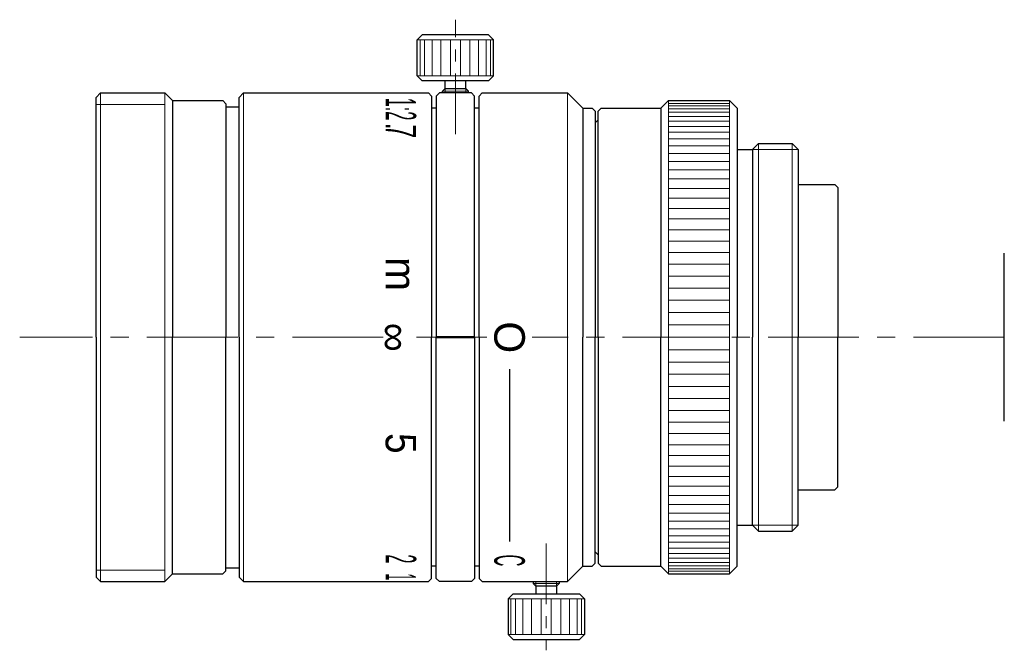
# Model space of a CAD drawing. Header units: millimetres. Extents: x 163.3 to 227.8, y -161.9 to -120.6.
import ezdxf
from ezdxf.enums import TextEntityAlignment as Align

# ---------------------------------------------------------------- set-up
doc = ezdxf.new("R2010")
doc.units = ezdxf.units.MM
doc.header["$LTSCALE"] = 0.25
doc.linetypes.add('CENTER', pattern=[50.8, 31.75, -6.35, 6.35, -6.35])
doc.layers.add('00_補助線', color=252, linetype='Continuous', lineweight=0, plot=False)
for name, color, linetype, lineweight in [('01_外形線', 7, 'Continuous', 30), ('01_太線', 7, 'Continuous', 30), ('02_中線', 7, 'Continuous', 20), ('03_細線', 7, 'Continuous', 9), ('04_中心線', 1, 'CENTER', 20), ('06_面取線', 7, 'Continuous', 9), ('09_文字', 2, 'Continuous', 20)]:
    doc.layers.add(name, color=color, linetype=linetype, lineweight=lineweight)
doc.styles.add('VS Standard', font='txt', dxfattribs={"height": 3})

msp = doc.modelspace()

# ---------------------------------------------------------------- linework, layer by layer
at = {"layer": '00_補助線'}
for p, q in [((168.344, -126.103), (172.844, -126.103)), ((168.344, -156.603), (172.844, -156.603))]:
    msp.add_line(p, q, dxfattribs=at)
at = {"layer": '01_外形線'}
for p, q in [((189.712, -121.553), (189.387, -121.878)), ((189.387, -124.228), (189.387, -121.878)), ((194.062, -121.553), (189.712, -121.553)), ((194.387, -121.878), (194.062, -121.553)), ((194.387, -124.228), (194.387, -121.878)), ((189.712, -124.553), (189.387, -124.228)), ((194.062, -124.553), (194.387, -124.228)), ((194.062, -124.553), (189.712, -124.553)), ((191.037, -125.228), (191.212, -125.053)), ((191.212, -125.053), (191.212, -124.553)), ((191.212, -125.053), (192.562, -125.053)), ((192.562, -125.053), (192.562, -124.553)), ((192.737, -125.228), (192.562, -125.053)), ((177.717, -125.653), (178.017, -125.353)), ((177.717, -141.353), (177.717, -125.653)), ((178.017, -125.353), (190.117, -125.353)), ((190.117, -125.353), (190.317, -125.553)), ((190.317, -125.553), (190.317, -141.353)), ((190.637, -125.553), (190.837, -125.353)), ((190.637, -125.553), (190.637, -141.353)), ((192.937, -125.353), (190.837, -125.353)), ((191.037, -125.353), (191.037, -125.228)), ((192.737, -125.353), (192.737, -125.228)), ((193.137, -125.553), (192.937, -125.353)), ((193.137, -141.353), (193.137, -125.553)), ((193.437, -125.553), (193.637, -125.353)), ((193.437, -141.353), (193.437, -125.553)), ((193.637, -125.353), (199.237, -125.353)), ((200.237, -126.353), (199.237, -125.353)), ((173.344, -125.853), (173.344, -141.353)), ((190.637, -126.353), (190.317, -126.353)), ((193.437, -126.353), (193.137, -126.353)), ((200.237, -126.353), (200.237, -126.353)), ((200.237, -126.353), (200.837, -126.353)), ((200.237, -126.353), (200.237, -141.353)), ((201.037, -126.553), (200.837, -126.353)), ((201.237, -126.553), (201.437, -126.353)), ((201.437, -126.353), (205.347, -126.353)), ((205.347, -126.353), (205.847, -125.853)), ((205.347, -126.353), (205.347, -126.353)), ((205.347, -126.353), (205.347, -141.353)), ((205.847, -125.853), (209.847, -125.853)), ((210.347, -126.353), (209.847, -125.853)), ((210.347, -126.353), (210.347, -141.353)), ((201.037, -126.553), (201.037, -141.353)), ((201.237, -141.353), (201.237, -126.553)), ((201.037, -127.303), (201.237, -127.103)), ((201.237, -127.103), (201.237, -127.103)), ((211.347, -129.05), (211.744, -128.653)), ((211.744, -128.653), (213.95, -128.653)), ((214.347, -129.05), (213.95, -128.653)), ((210.347, -129.05), (211.347, -129.05)), ((211.347, -129.05), (211.347, -141.353)), ((214.347, -129.05), (214.347, -141.353)), ((214.347, -131.353), (216.737, -131.353)), ((216.937, -131.553), (216.737, -131.353)), ((216.937, -131.553), (216.937, -141.353)), ((173.344, -156.853), (173.344, -141.353)), ((177.717, -141.353), (177.717, -157.053)), ((190.317, -157.153), (190.317, -141.353)), ((190.637, -157.153), (190.637, -141.353)), ((193.137, -141.353), (193.137, -157.153)), ((193.437, -141.353), (193.437, -157.153)), ((200.237, -156.353), (200.237, -141.353)), ((201.037, -156.153), (201.037, -141.353)), ((201.237, -141.353), (201.237, -156.153)), ((205.347, -156.353), (205.347, -141.353)), ((210.347, -156.353), (210.347, -141.353)), ((211.347, -153.657), (211.347, -141.353)), ((214.347, -153.657), (214.347, -141.353)), ((216.937, -151.153), (216.937, -141.353)), ((195.437, -143.446), (195.437, -154.737)), ((214.347, -151.353), (216.737, -151.353)), ((216.937, -151.153), (216.737, -151.353)), ((210.347, -153.657), (211.347, -153.657)), ((211.347, -153.657), (211.744, -154.053)), ((211.744, -154.053), (213.95, -154.053)), ((214.347, -153.657), (213.95, -154.053)), ((201.037, -155.403), (201.237, -155.603)), ((201.237, -155.603), (201.237, -155.603)), ((190.637, -156.353), (190.317, -156.353)), ((193.437, -156.353), (193.137, -156.353)), ((200.237, -156.353), (199.237, -157.353)), ((200.237, -156.353), (200.237, -156.353)), ((200.237, -156.353), (200.837, -156.353)), ((201.037, -156.153), (200.837, -156.353)), ((201.237, -156.153), (201.437, -156.353)), ((201.437, -156.353), (205.347, -156.353)), ((205.347, -156.353), (205.347, -156.353)), ((205.347, -156.353), (205.847, -156.853)), ((210.347, -156.353), (209.847, -156.853)), ((177.717, -157.053), (178.017, -157.353)), ((178.017, -157.353), (190.117, -157.353)), ((190.117, -157.353), (190.317, -157.153)), ((190.637, -157.153), (190.837, -157.353)), ((192.937, -157.353), (190.837, -157.353)), ((193.137, -157.153), (192.937, -157.353)), ((193.437, -157.153), (193.637, -157.353)), ((193.637, -157.353), (199.237, -157.353)), ((196.987, -157.353), (196.987, -157.478)), ((198.687, -157.353), (198.687, -157.478)), ((205.847, -156.853), (209.847, -156.853)), ((196.987, -157.478), (197.162, -157.653)), ((198.512, -157.653), (197.162, -157.653)), ((197.162, -157.653), (197.162, -158.153)), ((198.687, -157.478), (198.512, -157.653)), ((198.512, -157.653), (198.512, -158.153)), ((195.662, -158.153), (195.337, -158.478)), ((195.337, -158.478), (195.337, -160.828)), ((195.662, -158.153), (200.012, -158.153)), ((200.012, -158.153), (200.337, -158.478)), ((200.337, -158.478), (200.337, -160.828)), ((195.337, -160.828), (195.662, -161.153)), ((195.662, -161.153), (200.012, -161.153)), ((200.012, -161.153), (200.337, -160.828))]:
    msp.add_line(p, q, dxfattribs=at)
at = {"layer": '01_太線'}
for p, q in [((168.344, -125.653), (168.644, -125.353)), ((168.344, -141.353), (168.344, -125.653)), ((168.644, -125.353), (172.844, -125.353)), ((173.344, -125.853), (172.844, -125.353)), ((173.344, -125.853), (173.344, -125.853)), ((173.344, -125.853), (176.644, -125.853)), ((176.844, -126.053), (176.644, -125.853)), ((176.844, -126.053), (176.844, -141.353)), ((176.844, -126.253), (177.717, -126.253)), ((227.847, -146.853), (227.847, -135.853)), ((168.344, -141.353), (168.344, -157.053)), ((176.844, -156.653), (176.844, -141.353)), ((176.844, -156.653), (176.644, -156.853)), ((176.844, -156.453), (177.717, -156.453)), ((168.344, -157.053), (168.644, -157.353)), ((168.644, -157.353), (172.844, -157.353)), ((173.344, -156.853), (172.844, -157.353)), ((173.344, -156.853), (173.344, -156.853)), ((173.344, -156.853), (176.644, -156.853))]:
    msp.add_line(p, q, dxfattribs=at)
at = {"layer": '01_太線', "lineweight": 50}
msp.add_line((190.637, -141.353), (193.137, -141.353), dxfattribs=at)
at = {"layer": '02_中線'}
for p, q in [((191.212, -125.353), (191.212, -125.053)), ((192.562, -125.353), (192.562, -125.053)), ((211.347, -129.05), (214.347, -129.05)), ((211.347, -153.657), (214.347, -153.657)), ((197.162, -157.353), (197.162, -157.653)), ((198.512, -157.353), (198.512, -157.653))]:
    msp.add_line(p, q, dxfattribs=at)
at = {"layer": '03_細線'}
for p, q in [((205.847, -126.044), (209.847, -126.044)), ((205.847, -126.192), (209.847, -126.192)), ((205.847, -126.382), (209.847, -126.382)), ((205.847, -126.612), (209.847, -126.612)), ((205.847, -126.883), (209.847, -126.883)), ((205.847, -127.194), (209.847, -127.194)), ((205.847, -127.543), (209.847, -127.543)), ((205.847, -127.93), (209.847, -127.93)), ((205.847, -128.354), (209.847, -128.354)), ((205.847, -128.814), (209.847, -128.814)), ((205.847, -129.308), (209.847, -129.308)), ((205.847, -129.835), (209.847, -129.835)), ((205.847, -130.393), (209.847, -130.393)), ((205.847, -130.982), (209.847, -130.982)), ((205.847, -131.599), (209.847, -131.599)), ((205.847, -132.243), (209.847, -132.243)), ((205.847, -132.912), (209.847, -132.912)), ((205.847, -133.603), (209.847, -133.603)), ((205.847, -134.317), (209.847, -134.317)), ((205.847, -135.049), (209.847, -135.049)), ((205.847, -135.799), (209.847, -135.799)), ((205.847, -136.564), (209.847, -136.564)), ((205.847, -137.342), (209.847, -137.342)), ((205.847, -138.131), (209.847, -138.131)), ((205.847, -138.929), (209.847, -138.929)), ((205.847, -139.733), (209.847, -139.733)), ((205.847, -140.542), (209.847, -140.542)), ((205.847, -141.353), (209.847, -141.353)), ((205.847, -142.165), (209.847, -142.165)), ((205.847, -142.974), (209.847, -142.974)), ((205.847, -143.778), (209.847, -143.778)), ((205.847, -144.576), (209.847, -144.576)), ((205.847, -145.365), (209.847, -145.365)), ((205.847, -146.143), (209.847, -146.143)), ((205.847, -146.908), (209.847, -146.908)), ((205.847, -147.658), (209.847, -147.658)), ((205.847, -148.39), (209.847, -148.39)), ((205.847, -149.103), (209.847, -149.103)), ((205.847, -149.795), (209.847, -149.795)), ((205.847, -150.464), (209.847, -150.464)), ((205.847, -151.108), (209.847, -151.108)), ((205.847, -151.725), (209.847, -151.725)), ((205.847, -152.314), (209.847, -152.314)), ((205.847, -152.872), (209.847, -152.872)), ((205.847, -153.399), (209.847, -153.399)), ((205.847, -153.893), (209.847, -153.893)), ((205.847, -154.353), (209.847, -154.353)), ((205.847, -154.777), (209.847, -154.777)), ((205.847, -155.164), (209.847, -155.164)), ((205.847, -155.513), (209.847, -155.513)), ((205.847, -155.824), (209.847, -155.824)), ((205.847, -156.095), (209.847, -156.095)), ((205.847, -156.325), (209.847, -156.325)), ((205.847, -156.515), (209.847, -156.515)), ((205.847, -156.663), (209.847, -156.663))]:
    msp.add_line(p, q, dxfattribs=at)
at = {"layer": '04_中心線', "ltscale": 0.5}
for p, q in [((191.887, -128.053), (191.887, -120.553)), ((197.837, -154.853), (197.837, -161.853))]:
    msp.add_line(p, q, dxfattribs=at)
at = {"layer": '04_中心線', "ltscale": 0.75}
for p, q in [((187.16, -141.353), (163.344, -141.353)), ((227.847, -141.353), (196.912, -141.353))]:
    msp.add_line(p, q, dxfattribs=at)
at = {"layer": '04_中心線'}
msp.add_line((193.942, -141.353), (189.343, -141.353), dxfattribs=at)
at = {"layer": '06_面取線'}
for p, q in [((189.387, -121.878), (194.387, -121.878)), ((189.577, -121.878), (189.577, -124.228)), ((189.869, -121.878), (189.869, -124.228)), ((190.365, -121.878), (190.365, -124.228)), ((190.93, -121.878), (190.93, -124.228)), ((191.561, -121.878), (191.561, -124.228)), ((192.213, -121.878), (192.213, -124.228)), ((192.844, -121.878), (192.844, -124.228)), ((193.409, -121.878), (193.409, -124.228)), ((193.905, -121.878), (193.905, -124.228)), ((194.197, -121.878), (194.197, -124.228)), ((194.387, -124.228), (189.387, -124.228)), ((168.644, -125.353), (168.644, -157.353)), ((172.844, -125.353), (172.844, -141.353)), ((178.017, -125.353), (178.017, -141.353)), ((191.037, -125.228), (192.737, -125.228)), ((199.237, -125.353), (199.237, -141.353)), ((205.847, -125.853), (205.847, -141.353)), ((209.847, -125.853), (209.847, -141.353)), ((211.744, -128.653), (211.744, -141.353)), ((213.95, -128.653), (213.95, -141.353)), ((172.844, -157.353), (172.844, -141.353)), ((178.017, -157.353), (178.017, -141.353)), ((199.237, -157.353), (199.237, -141.353)), ((205.847, -156.853), (205.847, -141.353)), ((209.847, -156.853), (209.847, -141.353)), ((211.744, -154.053), (211.744, -141.353)), ((213.95, -154.053), (213.95, -141.353)), ((198.687, -157.478), (196.987, -157.478)), ((195.337, -158.478), (200.337, -158.478)), ((195.527, -160.828), (195.527, -158.478)), ((195.819, -160.828), (195.819, -158.478)), ((196.315, -160.828), (196.315, -158.478)), ((196.88, -160.828), (196.88, -158.478)), ((197.511, -160.828), (197.511, -158.478)), ((198.163, -160.828), (198.163, -158.478)), ((198.794, -160.828), (198.794, -158.478)), ((199.359, -160.828), (199.359, -158.478)), ((199.855, -160.828), (199.855, -158.478)), ((200.147, -160.828), (200.147, -158.478)), ((200.337, -160.828), (195.337, -160.828))]:
    msp.add_line(p, q, dxfattribs=at)

# ---------------------------------------------------------------- texts
at = {"layer": '09_文字', "ltscale": 0.5, "style": 'VS Standard'}
for s, width, p in [('1:2', 0.4, (189.317, -126.402)), ('.', 0.6, (189.317, -127.527)), ('7', 0.6, (189.317, -127.864))]:
    msp.add_text(s, height=2, rotation=270, dxfattribs=dict(at, width=width)).set_placement(p, align=Align.TOP_CENTER)
msp.add_text('m', height=2, rotation=270, dxfattribs=at).set_placement((188.317, -137.212), align=Align.MIDDLE_CENTER)
msp.add_text('∞', height=2, rotation=270, dxfattribs=at).set_placement((187.952, -141.353), align=Align.MIDDLE)
at = {"layer": '09_文字', "style": 'VS Standard'}
msp.add_text('O', height=2, rotation=270, dxfattribs=at).set_placement((195.437, -141.353), align=Align.MIDDLE_CENTER)
at = {"layer": '09_文字', "ltscale": 0.5, "style": 'VS Standard'}
for s, width, p in [('5', 0.9, (188.317, -148.296)), ('2', 0.4, (188.317, -155.868)), ('1', 0.3, (188.317, -157.048))]:
    msp.add_text(s, height=2, rotation=270, dxfattribs=dict(at, width=width)).set_placement(p, align=Align.MIDDLE_CENTER)
at = {"layer": '09_文字', "style": 'VS Standard', "width": 0.4}
msp.add_text('C', height=2, rotation=270, dxfattribs=at).set_placement((195.437, -155.97), align=Align.MIDDLE_CENTER)

doc.saveas('drawing.dxf')
